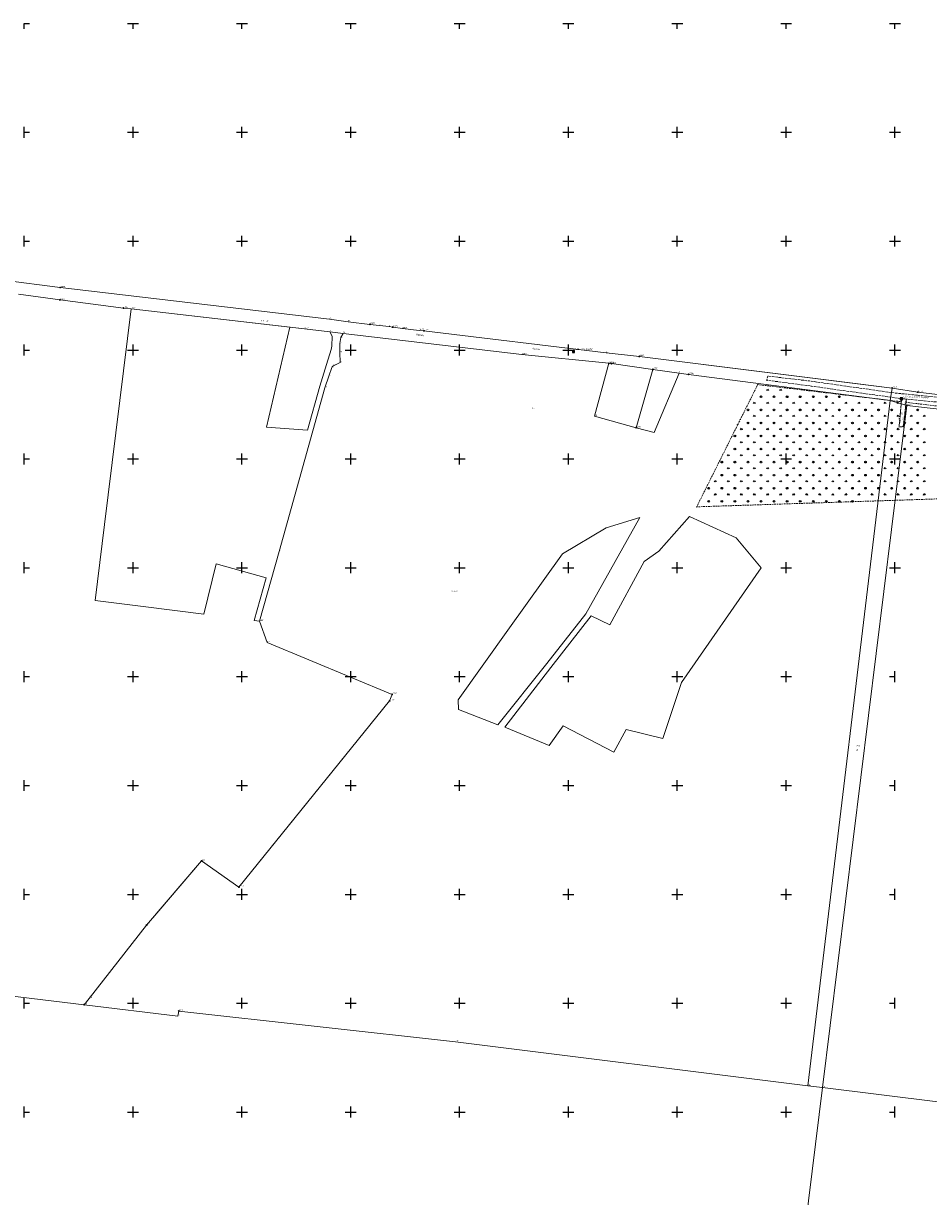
# Model space of a CAD drawing. Header units: metres. Extents: x 5550519 to 5556068, y 5707831 to 5711778.
# Tile 4 of 6: x 5554399 to 5555231, y 5708422 to 5709500. Entities that reach past the tile are written whole.
import ezdxf
from ezdxf.enums import TextEntityAlignment as Align

# ---------------------------------------------------------------- set-up
doc = ezdxf.new("R2010")
doc.units = ezdxf.units.M
for name, pattern in [('1.5_0.75', [2.25, 1.5, -0.75]), ('2.25_0.75', [3, 2.25, -0.75]), ('219-1000', [0])]:
    doc.linetypes.add(name, pattern=pattern)
doc.layers.get('0').update_dxf_attribs({"color": 2, "lineweight": 5})
doc.styles.get("Standard").update_dxf_attribs({"font": 'Working1250', "width": 0.75})

# ---------------------------------------------------------------- blocks, each defined once
blk = doc.blocks.new('203')
at = {"linetype": 'Continuous', "lineweight": 0}
h = blk.add_hatch(color=0, dxfattribs=at)
edge = h.paths.add_edge_path()
edge.add_arc((0, 0), 0.09, 0, 360)
blk = doc.blocks.new('202')
at = {"color": 0, "linetype": 'Continuous', "lineweight": 0}
blk.add_circle((0, 0), 0.4, dxfattribs=at)
blk = doc.blocks.new('PW01')
at = {"linetype": 'Continuous', "lineweight": 13}
h = blk.add_hatch(color=0, dxfattribs=at)
edge = h.paths.add_edge_path()
edge.add_arc((0, 0), 0.18, 0, 360)
blk = doc.blocks.new('OTZK3')
at = {"color": 0, "linetype": 'Continuous'}
for p, q in [((-0.75, -0.433), (0, 0.866)), ((0, 0.866), (0.75, -0.433))]:
    blk.add_line(p, q, dxfattribs=at)
blk = doc.blocks.new('OTZK1')
at = {"color": 0, "linetype": 'Continuous'}
blk.add_circle((0, 0), 0.75, dxfattribs=at)
blk = doc.blocks.new('PIKIETAW1891')
at = {"color": 0}
blk.add_circle((0, 0), 0.09, dxfattribs=at)
blk = doc.blocks.new('OSSP')
at = {"color": 0}
for p, q in [((-0.939, 0.938), (-0.939, -0.938)), ((-0.939, 0.938), (-0.939, -0.938)), ((0.936, 0.938), (-0.939, 0.938)), ((0.936, 0.938), (-0.939, 0.938)), ((0.45, 0), (-0.45, 0)), ((0.45, 0), (-0.45, 0)), ((0, -0.45), (0, 0.45)), ((0, -0.45), (0, 0.45)), ((0.936, -0.938), (0.936, 0.938)), ((0.936, -0.938), (0.936, 0.938)), ((-0.939, -0.938), (0.936, -0.938)), ((-0.939, -0.938), (0.936, -0.938))]:
    blk.add_line(p, q, dxfattribs=at)
blk = doc.blocks.new('RAMKA1000K')
at = {"color": 0}
for p, q in [((0, 495), (0, 500)), ((0, 500), (5, 500)), ((95, 500), (105, 500)), ((100, 495), (100, 500)), ((195, 500), (205, 500)), ((200, 495), (200, 500)), ((295, 500), (305, 500)), ((300, 495), (300, 500)), ((395, 500), (405, 500)), ((400, 495), (400, 500)), ((495, 500), (505, 500)), ((500, 495), (500, 500)), ((595, 500), (605, 500)), ((600, 495), (600, 500)), ((695, 500), (705, 500)), ((700, 495), (700, 500)), ((795, 500), (800, 500)), ((800, 495), (800, 500)), ((0, 395), (0, 405)), ((0, 400), (5, 400)), ((95, 400), (105, 400)), ((100, 395), (100, 405)), ((195, 400), (205, 400)), ((200, 395), (200, 405)), ((295, 400), (305, 400)), ((300, 395), (300, 405)), ((395, 400), (405, 400)), ((400, 395), (400, 405)), ((495, 400), (505, 400)), ((500, 395), (500, 405)), ((595, 400), (605, 400)), ((600, 395), (600, 405)), ((695, 400), (705, 400)), ((700, 395), (700, 405)), ((795, 400), (800, 400)), ((800, 395), (800, 405)), ((0, 295), (0, 305)), ((100, 295), (100, 305)), ((200, 295), (200, 305)), ((300, 295), (300, 305)), ((400, 295), (400, 305)), ((500, 295), (500, 305)), ((600, 295), (600, 305)), ((700, 295), (700, 305)), ((800, 295), (800, 305)), ((0, 300), (5, 300)), ((95, 300), (105, 300)), ((195, 300), (205, 300)), ((295, 300), (305, 300)), ((395, 300), (405, 300)), ((495, 300), (505, 300)), ((595, 300), (605, 300)), ((695, 300), (705, 300)), ((795, 300), (800, 300)), ((0, 195), (0, 205)), ((100, 195), (100, 205)), ((200, 195), (200, 205)), ((300, 195), (300, 205)), ((400, 195), (400, 205)), ((500, 195), (500, 205)), ((600, 195), (600, 205)), ((700, 195), (700, 205)), ((800, 195), (800, 205)), ((0, 200), (5, 200)), ((95, 200), (105, 200)), ((195, 200), (205, 200)), ((295, 200), (305, 200)), ((395, 200), (405, 200)), ((495, 200), (505, 200)), ((595, 200), (605, 200)), ((695, 200), (705, 200)), ((795, 200), (800, 200)), ((0, 95), (0, 105)), ((0, 100), (5, 100)), ((95, 100), (105, 100)), ((100, 95), (100, 105)), ((195, 100), (205, 100)), ((200, 95), (200, 105)), ((295, 100), (305, 100)), ((300, 95), (300, 105)), ((395, 100), (405, 100)), ((400, 95), (400, 105)), ((495, 100), (505, 100)), ((500, 95), (500, 105)), ((595, 100), (605, 100)), ((600, 95), (600, 105)), ((695, 100), (705, 100)), ((700, 95), (700, 105)), ((795, 100), (800, 100)), ((800, 95), (800, 105)), ((0, 0), (0, 5)), ((0, 0), (5, 0)), ((95, 0), (105, 0)), ((100, 0), (100, 5)), ((195, 0), (205, 0)), ((200, 0), (200, 5)), ((295, 0), (305, 0)), ((300, 0), (300, 5)), ((395, 0), (405, 0)), ((400, 0), (400, 5)), ((495, 0), (505, 0)), ((500, 0), (500, 5)), ((595, 0), (605, 0)), ((600, 0), (600, 5)), ((695, 0), (705, 0)), ((700, 0), (700, 5)), ((795, 0), (800, 0)), ((800, 0), (800, 5))]:
    blk.add_line(p, q, dxfattribs=at)

msp = doc.modelspace()

# ---------------------------------------------------------------- linework, layer by layer
at = {"layer": '218-kontur użytku gruntowego', "color": 3, "linetype": 'CONTINUOUS', "lineweight": 18, "flags": 128}
for points in [[(5554433.02, 5709257.41), (5554380.75, 5709264.25)], [(5554680.38, 5709228.29), (5554433.02, 5709257.41)], [(5554394.85, 5709251.18), (5554432.88, 5709246.03)], [(5554432.88, 5709246.03), (5554491.22, 5709238.53)], [(5554498.26, 5709237.87), (5554473.86, 5709039.8)], [(5554491.22, 5709238.53), (5554498.26, 5709237.87)], [(5554644.07, 5709221.08), (5554498.26, 5709237.87)], [(5554498.26, 5709237.87), (5554644.07, 5709221.08)], [(5554622.54, 5709129.2), (5554644.07, 5709221.08)], [(5554644.07, 5709221.08), (5554657.64, 5709219.52)], [(5554697.51, 5709226.05), (5554680.38, 5709228.29)], [(5554717.66, 5709223.61), (5554697.51, 5709226.05)], [(5554726.3, 5709222.57), (5554717.66, 5709223.61)], [(5554735.19, 5709221.5), (5554726.3, 5709222.57)], [(5554738.53, 5709221.09), (5554735.19, 5709221.5)], [(5554747.5, 5709219.66), (5554738.53, 5709221.09)], [(5554657.64, 5709219.52), (5554680.86, 5709216.77)], [(5554693.04, 5709215.32), (5554680.86, 5709216.77)], [(5554680.86, 5709216.77), (5554682.81, 5709212.61)], [(5554680.86, 5709216.77), (5554693.04, 5709215.32)], [(5554682.81, 5709212.61), (5554682.47, 5709203.66)], [(5554857.11, 5709195.87), (5554693.04, 5709215.32)], [(5554693.04, 5709215.32), (5554857.11, 5709195.87)], [(5554762.83, 5709218.08), (5554747.5, 5709219.66)], [(5554767.23, 5709217.68), (5554762.83, 5709218.08)], [(5554934.6, 5709197.33), (5554767.23, 5709217.68)], [(5554681.93, 5709200.43), (5554677.67, 5709186.57)], [(5554682.47, 5709203.66), (5554681.93, 5709200.43)], [(5554937.11, 5709187.8), (5554857.11, 5709195.87)], [(5554857.11, 5709195.87), (5554937.11, 5709187.8)], [(5554965.22, 5709194.14), (5554934.6, 5709197.33)], [(5555163.75, 5709169.32), (5554965.22, 5709194.14)], [(5554677.67, 5709186.57), (5554671.59, 5709166.69)], [(5554923.89, 5709139.29), (5554937.11, 5709187.8)], [(5554937.11, 5709187.8), (5554939.49, 5709187.55)], [(5554939.49, 5709187.55), (5554977.6, 5709182.24)], [(5554977.6, 5709182.24), (5554962.31, 5709128.68)], [(5555001.68, 5709178.88), (5554977.6, 5709182.24)], [(5554977.6, 5709182.24), (5555001.68, 5709178.88)], [(5555010.39, 5709177.67), (5555001.68, 5709178.88)], [(5555001.68, 5709178.88), (5555010.39, 5709177.67)], [(5555195.65, 5709153.71), (5555010.39, 5709177.67)], [(5555010.39, 5709177.67), (5555195.65, 5709153.71)], [(5555197.48, 5709165.1), (5555163.75, 5709169.32)], [(5554671.59, 5709166.69), (5554660.29, 5709126.48)], [(5555195.65, 5709153.71), (5555197.48, 5709165.1)], [(5555197.48, 5709165.1), (5555195.65, 5709153.71)], [(5555220.88, 5709161.36), (5555197.48, 5709165.1)], [(5555458.23, 5709133.02), (5555220.88, 5709161.36)], [(5555119.91, 5708523.98), (5555195.65, 5709153.71)], [(5555195.65, 5709153.71), (5555119.91, 5708523.98)], [(5555133.45, 5708522.62), (5555210.8, 5709149.02)], [(5555210.8, 5709149.02), (5555133.45, 5708522.62)], [(5555210.8, 5709149.02), (5555195.65, 5709153.71)], [(5555195.65, 5709153.71), (5555210.8, 5709149.02)], [(5555635.05, 5709100.64), (5555210.8, 5709149.02)], [(5555210.8, 5709149.02), (5555635.05, 5709100.64)], [(5554962.31, 5709128.68), (5554923.89, 5709139.29)], [(5554660.29, 5709126.48), (5554622.54, 5709129.2)], [(5554473.86, 5709039.8), (5554465.14, 5708969.91)], [(5554965.74, 5709046.23), (5554916.06, 5708957.62)], [(5554934.64, 5709036.83), (5554965.74, 5709046.23)], [(5554982.98, 5709015.11), (5555011.13, 5709047.14)], [(5555011.13, 5709047.14), (5555053.96, 5709027.41)], [(5554894.58, 5709012.89), (5554934.64, 5709036.83)], [(5555053.96, 5709027.41), (5555077.19, 5709000)], [(5554844.31, 5708942.56), (5554894.58, 5709012.89)], [(5554938.01, 5708947.6), (5554969.7, 5709005.72)], [(5554969.7, 5709005.72), (5554982.98, 5709015.11)], [(5554565.1, 5708957.33), (5554576.28, 5709003.59)], [(5554576.28, 5709003.59), (5554622.22, 5708990.87)], [(5555077.19, 5709000), (5555003.94, 5708894.72)], [(5554622.22, 5708990.87), (5554611.18, 5708951.53)], [(5554465.14, 5708969.91), (5554509.42, 5708964.34)], [(5554509.42, 5708964.34), (5554565.1, 5708957.33)], [(5554611.18, 5708951.53), (5554616.14, 5708950.91)], [(5554916.06, 5708957.62), (5554880.17, 5708911.99)], [(5554883.71, 5708908.3), (5554920.74, 5708955.7)], [(5554920.74, 5708955.7), (5554938.01, 5708947.6)], [(5554616.14, 5708950.91), (5554623.22, 5708931.39)], [(5554798.66, 5708878.77), (5554844.31, 5708942.56)], [(5554623.22, 5708931.39), (5554738.08, 5708883.72)], [(5554880.17, 5708911.99), (5554835.16, 5708855.57)], [(5554841.47, 5708853.49), (5554883.71, 5708908.3)], [(5555003.94, 5708894.72), (5554986.6, 5708843.15)], [(5554735.68, 5708877.75), (5554630.81, 5708748.11)], [(5554738.08, 5708883.72), (5554735.68, 5708877.75)], [(5554798.87, 5708869.89), (5554798.66, 5708878.77)], [(5554835.16, 5708855.57), (5554798.87, 5708869.89)], [(5554895.29, 5708854.88), (5554882.24, 5708836.85)], [(5554941.68, 5708830.51), (5554895.29, 5708854.88)], [(5554882.24, 5708836.85), (5554841.47, 5708853.49)], [(5554953.13, 5708851.49), (5554941.68, 5708830.51)], [(5554986.6, 5708843.15), (5554953.13, 5708851.49)], [(5554630.81, 5708748.11), (5554597.28, 5708706.66)], [(5554562.96, 5708730.67), (5554523.68, 5708684.84)], [(5554597.28, 5708706.66), (5554562.96, 5708730.67)], [(5554523.68, 5708684.84), (5554512.45, 5708671.75)], [(5554512.45, 5708671.75), (5554459.66, 5708604.45)], [(5554455.1, 5708598.63), (5554335.92, 5708612.8)], [(5554459.66, 5708604.45), (5554455.1, 5708598.63)], [(5554455.1, 5708598.63), (5554541.28, 5708588.12)], [(5554541.28, 5708588.12), (5554455.1, 5708598.63)], [(5554541.28, 5708588.12), (5554541.98, 5708592.83)], [(5554541.98, 5708592.83), (5554541.28, 5708588.12)], [(5554541.98, 5708592.83), (5554796.2, 5708564.5)], [(5554796.2, 5708564.5), (5554541.98, 5708592.83)], [(5554796.2, 5708564.5), (5555119.91, 5708523.98)], [(5555119.91, 5708523.98), (5554796.2, 5708564.5)], [(5555101.68, 5708264.77), (5555133.45, 5708522.62)], [(5555133.45, 5708522.62), (5555101.68, 5708264.77)], [(5555133.45, 5708522.62), (5555119.91, 5708523.98)], [(5555119.91, 5708523.98), (5555133.45, 5708522.62)], [(5555347.87, 5708495.95), (5555133.45, 5708522.62)], [(5555133.45, 5708522.62), (5555347.87, 5708495.95)]]:
    msp.add_lwpolyline(points, dxfattribs=at)
at = {"layer": '219-działka ewidencyjna', "color": 7, "linetype": '219-1000', "lineweight": 18, "flags": 128}
for points in [[(5554380.75, 5709264.25), (5554433.02, 5709257.41)], [(5554680.38, 5709228.29), (5554433.02, 5709257.41)], [(5554394.85, 5709251.18), (5554432.88, 5709246.03)], [(5554432.88, 5709246.03), (5554491.22, 5709238.53)], [(5554491.22, 5709238.53), (5554498.26, 5709237.87)], [(5554498.26, 5709237.87), (5554657.64, 5709219.52)], [(5554680.38, 5709228.29), (5554697.51, 5709226.05)], [(5554697.51, 5709226.05), (5554717.66, 5709223.61)], [(5554717.66, 5709223.61), (5554726.3, 5709222.57)], [(5554726.3, 5709222.57), (5554735.19, 5709221.5)], [(5554738.53, 5709221.09), (5554735.19, 5709221.5)], [(5554747.5, 5709219.66), (5554738.53, 5709221.09)], [(5554657.64, 5709219.52), (5554680.86, 5709216.77)], [(5554680.86, 5709216.77), (5554693.04, 5709215.32)], [(5554690.1, 5709205.9), (5554690.74, 5709211.43)], [(5554690.74, 5709211.43), (5554693.04, 5709215.32)], [(5554857.11, 5709195.87), (5554693.04, 5709215.32)], [(5554762.83, 5709218.08), (5554747.5, 5709219.66)], [(5554762.83, 5709218.08), (5554767.23, 5709217.68)], [(5554767.23, 5709217.68), (5554934.6, 5709197.33)], [(5554689.98, 5709197.7), (5554690.1, 5709205.9)], [(5554684.12, 5709185.54), (5554690.33, 5709188.5)], [(5554689.98, 5709197.7), (5554690.33, 5709188.5)], [(5554857.11, 5709195.87), (5554937.11, 5709187.8)], [(5554965.22, 5709194.14), (5554934.6, 5709197.33)], [(5554965.22, 5709194.14), (5555197.48, 5709165.1)], [(5554679.95, 5709176.03), (5554682.66, 5709183.92)], [(5554682.66, 5709183.92), (5554683.01, 5709184.6)], [(5554683.01, 5709184.6), (5554683.41, 5709185.2)], [(5554683.41, 5709185.2), (5554684.12, 5709185.54)], [(5554937.11, 5709187.8), (5554923.89, 5709139.29)], [(5554937.11, 5709187.8), (5554939.49, 5709187.55)], [(5554939.49, 5709187.55), (5554977.6, 5709182.24)], [(5554977.6, 5709182.24), (5555001.68, 5709178.88)], [(5554978.61, 5709124.18), (5555001.68, 5709178.88)], [(5555010.39, 5709177.67), (5555001.68, 5709178.88)], [(5555010.39, 5709177.67), (5555195.65, 5709153.71)], [(5554676.3, 5709165.35), (5554679.95, 5709176.03)], [(5554634.15, 5709015.05), (5554676.3, 5709165.35)], [(5555197.48, 5709165.1), (5555195.65, 5709153.71)], [(5555197.48, 5709165.1), (5555220.88, 5709161.36)], [(5555220.88, 5709161.36), (5555458.23, 5709133.02)], [(5555119.91, 5708523.98), (5555195.65, 5709153.71)], [(5555133.45, 5708522.62), (5555210.8, 5709149.02)], [(5555195.65, 5709153.71), (5555210.8, 5709149.02)], [(5555635.05, 5709100.64), (5555210.8, 5709149.02)], [(5554923.89, 5709139.29), (5554962.31, 5709128.68)], [(5554962.31, 5709128.68), (5554978.61, 5709124.18)], [(5554616.14, 5708950.91), (5554634.15, 5709015.05)], [(5554616.14, 5708950.91), (5554623.22, 5708931.39)], [(5554738.08, 5708883.72), (5554623.22, 5708931.39)], [(5554735.68, 5708877.75), (5554597.28, 5708706.66)], [(5554738.08, 5708883.72), (5554735.68, 5708877.75)], [(5554562.96, 5708730.67), (5554512.45, 5708671.75)], [(5554562.96, 5708730.67), (5554597.28, 5708706.66)], [(5554512.45, 5708671.75), (5554459.66, 5708604.45)], [(5554335.92, 5708612.8), (5554455.1, 5708598.63)], [(5554459.66, 5708604.45), (5554455.1, 5708598.63)], [(5554455.1, 5708598.63), (5554541.28, 5708588.12)], [(5554541.98, 5708592.83), (5554541.28, 5708588.12)], [(5554541.98, 5708592.83), (5554796.2, 5708564.5)], [(5554796.2, 5708564.5), (5555119.91, 5708523.98)], [(5555101.68, 5708264.77), (5555133.45, 5708522.62)], [(5555119.91, 5708523.98), (5555133.45, 5708522.62)], [(5555347.87, 5708495.95), (5555133.45, 5708522.62)]]:
    msp.add_lwpolyline(points, dxfattribs=at)
at = {"layer": 'jezdnia', "color": 7, "linetype": '2.25_0.75', "lineweight": 18, "flags": 128}
for points in [[(5555631.14, 5709107.85), (5555582.87, 5709114.28), (5555487.61, 5709126.44), (5555461.56, 5709129.81), (5555420.05, 5709135.28), (5555367.29, 5709142.27), (5555300.59, 5709150.08), (5555210.88, 5709159.51), (5555200.24, 5709160.42), (5555121.43, 5709171.58), (5555083.25, 5709176.06), (5555082.17, 5709172.29), (5555123.28, 5709166.82), (5555206.05, 5709155.34), (5555210.55, 5709154.86), (5555302.31, 5709146.24), (5555366.74, 5709138.92), (5555418.43, 5709131.09), (5555460.19, 5709126.83), (5555487.35, 5709122.93), (5555567.72, 5709112.96), (5555571.54, 5709112.46), (5555581.99, 5709110.46), (5555632.9, 5709104.61)], [(5555206.05, 5709155.34), (5555204.41, 5709135.09), (5555203.71, 5709129.49), (5555207.6, 5709129.65), (5555208.28, 5709134.78), (5555210.55, 5709154.86)]]:
    msp.add_lwpolyline(points, close=True, dxfattribs=at)
at = {"layer": 'teren zalesiony', "color": 7, "linetype": '1.5_0.75', "lineweight": 18, "flags": 128}
msp.add_lwpolyline([(5555562.91, 5709073.89), (5555565.87, 5709093.03), (5555567.28, 5709108.83), (5555210.23, 5709151.98), (5555208.28, 5709134.78), (5555207.6, 5709129.65), (5555203.71, 5709129.49), (5555204.41, 5709135.09), (5555205.83, 5709152.51), (5555195.65, 5709153.71), (5555073.93, 5709168.24), (5555057.8, 5709136), (5555055.54, 5709131.47), (5555017.83, 5709055.97)], close=True, dxfattribs=at)

# ---------------------------------------------------------------- block references
at = {"layer": '202-punkt graniczny', "color": 7, "linetype": 'CONTINUOUS', "lineweight": 18}
for p in [(5554433.02, 5709257.41), (5554432.88, 5709246.03), (5554491.22, 5709238.53), (5554717.66, 5709223.61), (5554738.53, 5709221.09), (5554767.23, 5709217.68), (5554965.22, 5709194.14), (5554937.11, 5709187.8), (5554939.49, 5709187.55), (5554977.6, 5709182.24), (5555010.39, 5709177.67), (5555197.48, 5709165.1), (5555220.88, 5709161.36), (5555210.8, 5709149.02), (5554962.31, 5709128.68), (5554735.68, 5708877.75), (5554738.08, 5708883.72), (5554562.96, 5708730.67), (5554597.28, 5708706.66), (5554512.45, 5708671.75), (5554455.1, 5708598.63), (5554541.98, 5708592.83), (5555133.45, 5708522.62)]:
    msp.add_blockref('202', p, dxfattribs=at)
at = {"layer": '203-punkt graniczny', "color": 7, "linetype": 'CONTINUOUS', "lineweight": 18}
for p in [(5554498.26, 5709237.87), (5554680.38, 5709228.29), (5554697.51, 5709226.05), (5554726.3, 5709222.57), (5554735.19, 5709221.5), (5554657.64, 5709219.52), (5554680.86, 5709216.77), (5554690.74, 5709211.43), (5554693.04, 5709215.32), (5554747.5, 5709219.66), (5554762.83, 5709218.08), (5554690.1, 5709205.9), (5554689.98, 5709197.7), (5554690.33, 5709188.5), (5554857.11, 5709195.87), (5554934.6, 5709197.33), (5554682.66, 5709183.92), (5554683.01, 5709184.6), (5554683.41, 5709185.2), (5554684.12, 5709185.54), (5555001.68, 5709178.88), (5554679.95, 5709176.03), (5554676.3, 5709165.35), (5555195.65, 5709153.71), (5554923.89, 5709139.29), (5554978.61, 5709124.18), (5554634.15, 5709015.05), (5554616.14, 5708950.91), (5554623.22, 5708931.39), (5554459.66, 5708604.45), (5554541.28, 5708588.12), (5554796.2, 5708564.5), (5555119.91, 5708523.98)]:
    msp.add_blockref('203', p, dxfattribs=at)
at = {"layer": 'pikieta naturalna', "color": 7, "linetype": 'CONTINUOUS', "lineweight": 13}
for p in [(5555210.37, 5709152.86), (5555204.41, 5709135.09), (5555208.28, 5709134.78)]:
    msp.add_blockref('PW01', p, dxfattribs=at)
at = {"layer": 'Punkt roboczy BDOT GESUT K1', "color": 6, "linetype": 'CONTINUOUS', "lineweight": 18}
for p in [(5555073.93, 5709168.24), (5555082.17, 5709172.29), (5555083.25, 5709176.06), (5555121.43, 5709171.58), (5555123.28, 5709166.82), (5555200.24, 5709160.42), (5555210.88, 5709159.51), (5555195.65, 5709153.71), (5555205.83, 5709152.51), (5555206.05, 5709155.34), (5555206.05, 5709155.34), (5555210.23, 5709151.98), (5555210.37, 5709152.86), (5555210.55, 5709154.86), (5555210.55, 5709154.86), (5555057.8, 5709136), (5555204.41, 5709135.09), (5555204.41, 5709135.09), (5555204.41, 5709135.09), (5555208.28, 5709134.78), (5555208.28, 5709134.78), (5555208.28, 5709134.78), (5555055.54, 5709131.47), (5555203.71, 5709129.49), (5555203.71, 5709129.49), (5555207.6, 5709129.65), (5555207.6, 5709129.65), (5555017.83, 5709055.97)]:
    msp.add_blockref('PIKIETAW1891', p, dxfattribs=at)
at = {"layer": 'Szczegółowa osnowa geodezyjna pozioma', "color": 7, "linetype": 'CONTINUOUS', "lineweight": 13}
for p in [(5554904.666, 5709198.734), (5555205.837, 5709155.192)]:
    msp.add_blockref('OSSP', p, dxfattribs=at)
at = {"layer": 'teren zalesiony', "color": 7, "linetype": 'CONTINUOUS', "lineweight": 18}
for name, p in [('OTZK1', (5555076.916, 5709157.056)), ('OTZK3', (5555082.916, 5709163.236)), ('OTZK1', (5555088.916, 5709157.056)), ('OTZK3', (5555094.916, 5709163.236)), ('OTZK1', (5555100.916, 5709157.056)), ('OTZK1', (5555112.916, 5709157.056)), ('OTZK1', (5555124.916, 5709157.056)), ('OTZK1', (5555136.916, 5709157.056)), ('OTZK1', (5555148.916, 5709157.056)), ('OTZK1', (5555064.916, 5709145.056)), ('OTZK3', (5555070.916, 5709151.236)), ('OTZK1', (5555076.916, 5709145.056)), ('OTZK3', (5555082.916, 5709151.236)), ('OTZK1', (5555088.916, 5709145.056)), ('OTZK3', (5555094.916, 5709151.236)), ('OTZK1', (5555100.916, 5709145.056)), ('OTZK3', (5555106.916, 5709151.236)), ('OTZK1', (5555112.916, 5709145.056)), ('OTZK3', (5555118.916, 5709151.236)), ('OTZK1', (5555124.916, 5709145.056)), ('OTZK3', (5555130.916, 5709151.236)), ('OTZK1', (5555136.916, 5709145.056)), ('OTZK3', (5555142.916, 5709151.236)), ('OTZK1', (5555148.916, 5709145.056)), ('OTZK3', (5555154.916, 5709151.236)), ('OTZK1', (5555160.916, 5709145.056)), ('OTZK3', (5555166.916, 5709151.236)), ('OTZK1', (5555172.916, 5709145.056)), ('OTZK3', (5555178.916, 5709151.236)), ('OTZK1', (5555184.916, 5709145.056)), ('OTZK3', (5555190.916, 5709151.236)), ('OTZK1', (5555196.916, 5709145.056)), ('OTZK3', (5555202.916, 5709151.236)), ('OTZK1', (5555220.916, 5709145.056)), ('OTZK3', (5555070.916, 5709139.236)), ('OTZK3', (5555082.916, 5709139.236)), ('OTZK3', (5555094.916, 5709139.236)), ('OTZK3', (5555106.916, 5709139.236)), ('OTZK3', (5555118.916, 5709139.236)), ('OTZK3', (5555130.916, 5709139.236)), ('OTZK3', (5555142.916, 5709139.236)), ('OTZK3', (5555154.916, 5709139.236)), ('OTZK3', (5555166.916, 5709139.236)), ('OTZK3', (5555178.916, 5709139.236)), ('OTZK3', (5555190.916, 5709139.236)), ('OTZK3', (5555202.916, 5709139.236)), ('OTZK3', (5555214.916, 5709139.236)), ('OTZK3', (5555226.916, 5709139.236)), ('OTZK3', (5555058.916, 5709127.236)), ('OTZK1', (5555064.916, 5709133.056)), ('OTZK3', (5555070.916, 5709127.236)), ('OTZK1', (5555076.916, 5709133.056)), ('OTZK3', (5555082.916, 5709127.236)), ('OTZK1', (5555088.916, 5709133.056)), ('OTZK3', (5555094.916, 5709127.236)), ('OTZK1', (5555100.916, 5709133.056)), ('OTZK3', (5555106.916, 5709127.236)), ('OTZK1', (5555112.916, 5709133.056)), ('OTZK3', (5555118.916, 5709127.236)), ('OTZK1', (5555124.916, 5709133.056)), ('OTZK3', (5555130.916, 5709127.236)), ('OTZK1', (5555136.916, 5709133.056)), ('OTZK3', (5555142.916, 5709127.236)), ('OTZK1', (5555148.916, 5709133.056)), ('OTZK3', (5555154.916, 5709127.236)), ('OTZK1', (5555160.916, 5709133.056)), ('OTZK3', (5555166.916, 5709127.236)), ('OTZK1', (5555172.916, 5709133.056)), ('OTZK3', (5555178.916, 5709127.236)), ('OTZK1', (5555184.916, 5709133.056)), ('OTZK3', (5555190.916, 5709127.236)), ('OTZK1', (5555196.916, 5709133.056)), ('OTZK3', (5555202.916, 5709127.236)), ('OTZK1', (5555208.916, 5709133.056)), ('OTZK3', (5555214.916, 5709127.236)), ('OTZK1', (5555220.916, 5709133.056)), ('OTZK3', (5555226.916, 5709127.236)), ('OTZK1', (5555052.916, 5709121.056)), ('OTZK3', (5555058.916, 5709115.236)), ('OTZK1', (5555064.916, 5709121.056)), ('OTZK3', (5555070.916, 5709115.236)), ('OTZK1', (5555076.916, 5709121.056)), ('OTZK3', (5555082.916, 5709115.236)), ('OTZK1', (5555088.916, 5709121.056)), ('OTZK3', (5555094.916, 5709115.236)), ('OTZK1', (5555100.916, 5709121.056)), ('OTZK3', (5555106.916, 5709115.236)), ('OTZK1', (5555112.916, 5709121.056)), ('OTZK3', (5555118.916, 5709115.236)), ('OTZK1', (5555124.916, 5709121.056)), ('OTZK3', (5555130.916, 5709115.236)), ('OTZK1', (5555136.916, 5709121.056)), ('OTZK3', (5555142.916, 5709115.236)), ('OTZK1', (5555148.916, 5709121.056)), ('OTZK3', (5555154.916, 5709115.236)), ('OTZK1', (5555160.916, 5709121.056)), ('OTZK3', (5555166.916, 5709115.236)), ('OTZK1', (5555172.916, 5709121.056)), ('OTZK3', (5555178.916, 5709115.236)), ('OTZK1', (5555184.916, 5709121.056)), ('OTZK3', (5555190.916, 5709115.236)), ('OTZK1', (5555196.916, 5709121.056)), ('OTZK3', (5555202.916, 5709115.236)), ('OTZK1', (5555208.916, 5709121.056)), ('OTZK3', (5555214.916, 5709115.236)), ('OTZK1', (5555220.916, 5709121.056)), ('OTZK3', (5555226.916, 5709115.236)), ('OTZK3', (5555046.916, 5709103.236)), ('OTZK1', (5555052.916, 5709109.056)), ('OTZK3', (5555058.916, 5709103.236)), ('OTZK1', (5555064.916, 5709109.056)), ('OTZK3', (5555070.916, 5709103.236)), ('OTZK1', (5555076.916, 5709109.056)), ('OTZK3', (5555082.916, 5709103.236)), ('OTZK1', (5555088.916, 5709109.056)), ('OTZK3', (5555094.916, 5709103.236)), ('OTZK1', (5555100.916, 5709109.056)), ('OTZK3', (5555106.916, 5709103.236)), ('OTZK1', (5555112.916, 5709109.056)), ('OTZK3', (5555118.916, 5709103.236)), ('OTZK1', (5555124.916, 5709109.056)), ('OTZK3', (5555130.916, 5709103.236)), ('OTZK1', (5555136.916, 5709109.056)), ('OTZK3', (5555142.916, 5709103.236)), ('OTZK1', (5555148.916, 5709109.056)), ('OTZK3', (5555154.916, 5709103.236)), ('OTZK1', (5555160.916, 5709109.056)), ('OTZK3', (5555166.916, 5709103.236)), ('OTZK1', (5555172.916, 5709109.056)), ('OTZK3', (5555178.916, 5709103.236)), ('OTZK1', (5555184.916, 5709109.056)), ('OTZK3', (5555190.916, 5709103.236)), ('OTZK1', (5555196.916, 5709109.056)), ('OTZK3', (5555202.916, 5709103.236)), ('OTZK1', (5555208.916, 5709109.056)), ('OTZK3', (5555214.916, 5709103.236)), ('OTZK1', (5555220.916, 5709109.056)), ('OTZK3', (5555226.916, 5709103.236)), ('OTZK1', (5555040.916, 5709097.056)), ('OTZK3', (5555046.916, 5709091.236)), ('OTZK1', (5555052.916, 5709097.056)), ('OTZK3', (5555058.916, 5709091.236)), ('OTZK1', (5555064.916, 5709097.056)), ('OTZK3', (5555070.916, 5709091.236)), ('OTZK1', (5555076.916, 5709097.056)), ('OTZK3', (5555082.916, 5709091.236)), ('OTZK1', (5555088.916, 5709097.056)), ('OTZK3', (5555094.916, 5709091.236)), ('OTZK1', (5555100.916, 5709097.056)), ('OTZK3', (5555106.916, 5709091.236)), ('OTZK1', (5555112.916, 5709097.056)), ('OTZK3', (5555118.916, 5709091.236)), ('OTZK1', (5555124.916, 5709097.056)), ('OTZK3', (5555130.916, 5709091.236)), ('OTZK1', (5555136.916, 5709097.056)), ('OTZK3', (5555142.916, 5709091.236)), ('OTZK1', (5555148.916, 5709097.056)), ('OTZK3', (5555154.916, 5709091.236)), ('OTZK1', (5555160.916, 5709097.056)), ('OTZK3', (5555166.916, 5709091.236)), ('OTZK1', (5555172.916, 5709097.056)), ('OTZK3', (5555178.916, 5709091.236)), ('OTZK1', (5555184.916, 5709097.056)), ('OTZK3', (5555190.916, 5709091.236)), ('OTZK1', (5555196.916, 5709097.056)), ('OTZK3', (5555202.916, 5709091.236)), ('OTZK1', (5555208.916, 5709097.056)), ('OTZK3', (5555214.916, 5709091.236)), ('OTZK1', (5555220.916, 5709097.056)), ('OTZK3', (5555226.916, 5709091.236)), ('OTZK1', (5555040.916, 5709085.056)), ('OTZK1', (5555052.916, 5709085.056)), ('OTZK1', (5555064.916, 5709085.056)), ('OTZK1', (5555076.916, 5709085.056)), ('OTZK1', (5555088.916, 5709085.056)), ('OTZK1', (5555100.916, 5709085.056)), ('OTZK1', (5555112.916, 5709085.056)), ('OTZK1', (5555124.916, 5709085.056)), ('OTZK1', (5555136.916, 5709085.056)), ('OTZK1', (5555148.916, 5709085.056)), ('OTZK1', (5555160.916, 5709085.056)), ('OTZK1', (5555172.916, 5709085.056)), ('OTZK1', (5555184.916, 5709085.056)), ('OTZK1', (5555196.916, 5709085.056)), ('OTZK1', (5555208.916, 5709085.056)), ('OTZK1', (5555220.916, 5709085.056)), ('OTZK1', (5555028.916, 5709073.056)), ('OTZK3', (5555034.916, 5709079.236)), ('OTZK1', (5555040.916, 5709073.056)), ('OTZK3', (5555046.916, 5709079.236)), ('OTZK1', (5555052.916, 5709073.056)), ('OTZK3', (5555058.916, 5709079.236)), ('OTZK1', (5555064.916, 5709073.056)), ('OTZK3', (5555070.916, 5709079.236)), ('OTZK1', (5555076.916, 5709073.056)), ('OTZK3', (5555082.916, 5709079.236)), ('OTZK1', (5555088.916, 5709073.056)), ('OTZK3', (5555094.916, 5709079.236)), ('OTZK1', (5555100.916, 5709073.056)), ('OTZK3', (5555106.916, 5709079.236)), ('OTZK1', (5555112.916, 5709073.056)), ('OTZK3', (5555118.916, 5709079.236)), ('OTZK1', (5555124.916, 5709073.056)), ('OTZK3', (5555130.916, 5709079.236)), ('OTZK1', (5555136.916, 5709073.056)), ('OTZK3', (5555142.916, 5709079.236)), ('OTZK1', (5555148.916, 5709073.056)), ('OTZK3', (5555154.916, 5709079.236)), ('OTZK1', (5555160.916, 5709073.056)), ('OTZK3', (5555166.916, 5709079.236)), ('OTZK1', (5555172.916, 5709073.056)), ('OTZK3', (5555178.916, 5709079.236)), ('OTZK1', (5555184.916, 5709073.056)), ('OTZK3', (5555190.916, 5709079.236)), ('OTZK1', (5555196.916, 5709073.056)), ('OTZK3', (5555202.916, 5709079.236)), ('OTZK1', (5555208.916, 5709073.056)), ('OTZK3', (5555214.916, 5709079.236)), ('OTZK1', (5555220.916, 5709073.056)), ('OTZK3', (5555226.916, 5709079.236)), ('OTZK1', (5555028.916, 5709061.056)), ('OTZK3', (5555034.916, 5709067.236)), ('OTZK1', (5555040.916, 5709061.056)), ('OTZK3', (5555046.916, 5709067.236)), ('OTZK1', (5555052.916, 5709061.056)), ('OTZK3', (5555058.916, 5709067.236)), ('OTZK1', (5555064.916, 5709061.056)), ('OTZK3', (5555070.916, 5709067.236)), ('OTZK1', (5555076.916, 5709061.056)), ('OTZK3', (5555082.916, 5709067.236)), ('OTZK1', (5555088.916, 5709061.056)), ('OTZK3', (5555094.916, 5709067.236)), ('OTZK1', (5555100.916, 5709061.056)), ('OTZK3', (5555106.916, 5709067.236)), ('OTZK1', (5555112.916, 5709061.056)), ('OTZK3', (5555118.916, 5709067.236)), ('OTZK1', (5555124.916, 5709061.056)), ('OTZK3', (5555130.916, 5709067.236)), ('OTZK1', (5555136.916, 5709061.056)), ('OTZK3', (5555142.916, 5709067.236)), ('OTZK1', (5555148.916, 5709061.056)), ('OTZK3', (5555154.916, 5709067.236)), ('OTZK1', (5555160.916, 5709061.056)), ('OTZK3', (5555166.916, 5709067.236)), ('OTZK3', (5555178.916, 5709067.236)), ('OTZK3', (5555190.916, 5709067.236)), ('OTZK3', (5555202.916, 5709067.236)), ('OTZK3', (5555214.916, 5709067.236)), ('OTZK3', (5555226.916, 5709067.236))]:
    msp.add_blockref(name, p, dxfattribs=at)
at = {"layer": 'Wstawianie ramki sekcyjnej z opisem', "color": 7, "linetype": 'CONTINUOUS', "lineweight": 13}
for p in [(5554400, 5709000), (5554400, 5709000), (5555200, 5709000), (5555200, 5709000), (5554400, 5708500), (5554400, 5708500), (5554400, 5708000), (5554400, 5708000)]:
    msp.add_blockref('RAMKA1000K', p, dxfattribs=at)

# ---------------------------------------------------------------- texts
at = {"layer": '202-punkt graniczny-Atr103', "color": 7, "width": 0.9}
for s, p in [('10044', (5554433.02, 5709257.41)), ('10044', (5554433.02, 5709257.41)), ('10017', (5554432.88, 5709246.03)), ('10017', (5554432.88, 5709246.03)), ('10018', (5554491.22, 5709238.53)), ('10018', (5554491.22, 5709238.53)), ('13377', (5554717.66, 5709223.61)), ('13377', (5554717.66, 5709223.61)), ('13378', (5554738.53, 5709221.09)), ('13378', (5554738.53, 5709221.09)), ('10229', (5554767.23, 5709217.68)), ('10229', (5554767.23, 5709217.68)), ('10574', (5554937.11, 5709187.8)), ('10574', (5554937.11, 5709187.8)), ('10568', (5554939.49, 5709187.55)), ('10568', (5554939.49, 5709187.55)), ('10047', (5554965.22, 5709194.14)), ('10047', (5554965.22, 5709194.14)), ('10045', (5555197.48, 5709165.1)), ('10045', (5555197.48, 5709165.1)), ('10003', (5555220.88, 5709161.36)), ('10003', (5555220.88, 5709161.36)), ('13383', (5555210.8, 5709149.02)), ('13383', (5555210.8, 5709149.02)), ('10559', (5554735.68, 5708877.75)), ('10559', (5554735.68, 5708877.75)), ('10510', (5554738.08, 5708883.72)), ('10510', (5554738.08, 5708883.72)), ('723', (5554562.96, 5708730.67)), ('723', (5554562.96, 5708730.67)), ('10212', (5554597.28, 5708706.66)), ('10212', (5554597.28, 5708706.66)), ('722', (5554512.45, 5708671.75)), ('722', (5554512.45, 5708671.75)), ('721', (5554455.1, 5708598.63)), ('721', (5554455.1, 5708598.63)), ('1044', (5554541.98, 5708592.83)), ('1044', (5554541.98, 5708592.83)), ('171', (5555133.45, 5708522.62)), ('171', (5555133.45, 5708522.62))]:
    msp.add_text(s, height=1.125, dxfattribs=at).set_placement(p, align=Align.BOTTOM_LEFT)
at = {"layer": '202-punkt graniczny-Atr104', "color": 7, "width": 0.9}
for s, p in [('10573', (5554977.6, 5709182.24)), ('10569', (5555010.39, 5709177.67)), ('10572', (5554962.31, 5709128.68))]:
    msp.add_text(s, height=1.125, dxfattribs=at).set_placement(p, align=Align.BOTTOM_LEFT)
at = {"layer": '203-punkt graniczny-Atr103', "color": 7, "width": 0.9}
for s, p in [('10163', (5554498.26, 5709237.87)), ('10163', (5554498.26, 5709237.87)), ('10274', (5554657.64, 5709219.52)), ('10274', (5554657.64, 5709219.52)), ('79', (5554680.38, 5709228.29)), ('79', (5554680.38, 5709228.29)), ('80', (5554697.51, 5709226.05)), ('80', (5554697.51, 5709226.05)), ('2', (5554726.3, 5709222.57)), ('2', (5554726.3, 5709222.57)), ('1', (5554735.19, 5709221.5)), ('1', (5554735.19, 5709221.5)), ('20014', (5554747.5, 5709219.66)), ('20014', (5554747.5, 5709219.66)), ('40', (5554680.86, 5709216.77)), ('40', (5554680.86, 5709216.77)), ('38', (5554690.74, 5709211.43)), ('38', (5554690.74, 5709211.43)), ('39', (5554693.04, 5709215.32)), ('39', (5554693.04, 5709215.32)), ('10436', (5554762.83, 5709218.08)), ('10436', (5554762.83, 5709218.08)), ('36', (5554689.98, 5709197.7)), ('36', (5554689.98, 5709197.7)), ('37', (5554690.1, 5709205.9)), ('37', (5554690.1, 5709205.9)), ('35', (5554690.33, 5709188.5)), ('35', (5554690.33, 5709188.5)), ('10162', (5554857.11, 5709195.87)), ('10162', (5554857.11, 5709195.87)), ('83', (5554934.6, 5709197.33)), ('83', (5554934.6, 5709197.33)), ('16', (5554682.66, 5709183.92)), ('16', (5554682.66, 5709183.92)), ('17', (5554683.01, 5709184.6)), ('17', (5554683.01, 5709184.6)), ('18', (5554683.41, 5709185.2)), ('18', (5554683.41, 5709185.2)), ('19', (5554684.12, 5709185.54)), ('19', (5554684.12, 5709185.54)), ('4', (5555001.68, 5709178.88)), ('4', (5555001.68, 5709178.88)), ('15', (5554679.95, 5709176.03)), ('15', (5554679.95, 5709176.03)), ('14', (5554676.3, 5709165.35)), ('14', (5554676.3, 5709165.35)), ('82', (5555195.65, 5709153.71)), ('82', (5555195.65, 5709153.71)), ('10571', (5554923.89, 5709139.29)), ('10571', (5554923.89, 5709139.29)), ('5', (5554978.61, 5709124.18)), ('5', (5554978.61, 5709124.18)), ('34', (5554634.15, 5709015.05)), ('34', (5554634.15, 5709015.05)), ('10011', (5554616.14, 5708950.91)), ('10011', (5554616.14, 5708950.91)), ('427', (5554623.22, 5708931.39)), ('427', (5554623.22, 5708931.39)), ('249', (5554459.66, 5708604.45)), ('249', (5554459.66, 5708604.45)), ('200', (5554541.28, 5708588.12)), ('200', (5554541.28, 5708588.12)), ('199', (5554796.2, 5708564.5)), ('199', (5554796.2, 5708564.5)), ('198', (5555119.91, 5708523.98)), ('198', (5555119.91, 5708523.98))]:
    msp.add_text(s, height=1.125, dxfattribs=at).set_placement(p, align=Align.BOTTOM_LEFT)
at = {"layer": '210-oznaczenie konturu użytku gruntowego', "color": 3, "linetype": 'CONTINUOUS', "lineweight": 18, "width": 0.79}
for s, p in [('dr', (5554622.62, 5709225.71)), ('Ls', (5554866.75, 5709145.73)), ('dr', (5555164.42, 5708831.81))]:
    msp.add_text(s, height=1.5, dxfattribs=at).set_placement(p)
at = {"layer": '211-numer działki ewidencyjnej', "color": 7, "linetype": 'CONTINUOUS', "lineweight": 18, "width": 0.79}
for s, p in [('211', (5554617.4, 5709227.72)), ('278/27', (5554792.66, 5708979.09))]:
    msp.add_text(s, height=1.5, dxfattribs=at).set_placement(p, align=Align.TOP_LEFT)
msp.add_text('260', height=1.5, dxfattribs=at).set_placement((5555164.33, 5708835.81))
at = {"layer": '994-Nazwa ulicy', "color": 7, "linetype": 'CONTINUOUS', "lineweight": 18, "oblique": 15, "width": 0.79}
for rotation, p in [(351.653, (5554759.74, 5709214.53)), (351.613, (5554866.16, 5709201.7)), (352.065, (5555223.57, 5709157.18))]:
    msp.add_text('Ceglana', height=1.5, rotation=rotation, dxfattribs=at).set_placement(p, align=Align.MIDDLE_LEFT)
at = {"layer": 'jezdnia-Atr17', "color": 7, "width": 0.9}
msp.add_text('j.gr.', height=1.125, rotation=84.067, dxfattribs=at).set_placement((5555206.61, 5709140.51))
at = {"layer": 'pikieta naturalna-Atr2', "color": 7, "width": 0.9}
for s, rotation, p in [('157.6', 82.234, (5555209.77, 5709149.69)), ('158.0', 84.067, (5555204.07, 5709135.48)), ('158.1', 82.234, (5555208.05, 5709135.57))]:
    msp.add_text(s, height=1.125, rotation=rotation, dxfattribs=at).set_placement(p)
at = {"layer": 'Szczegółowa osnowa geodezyjna pozioma-Atr103', "color": 7, "oblique": 15, "width": 0.9}
for s, p in [('5.157.27.1.10280', (5554905.666, 5709199.734)), ('5.157.27.1.10270', (5555206.837, 5709156.192))]:
    msp.add_text(s, height=1.5, dxfattribs=at).set_placement(p, align=Align.BOTTOM_LEFT)

doc.saveas('drawing.dxf')
